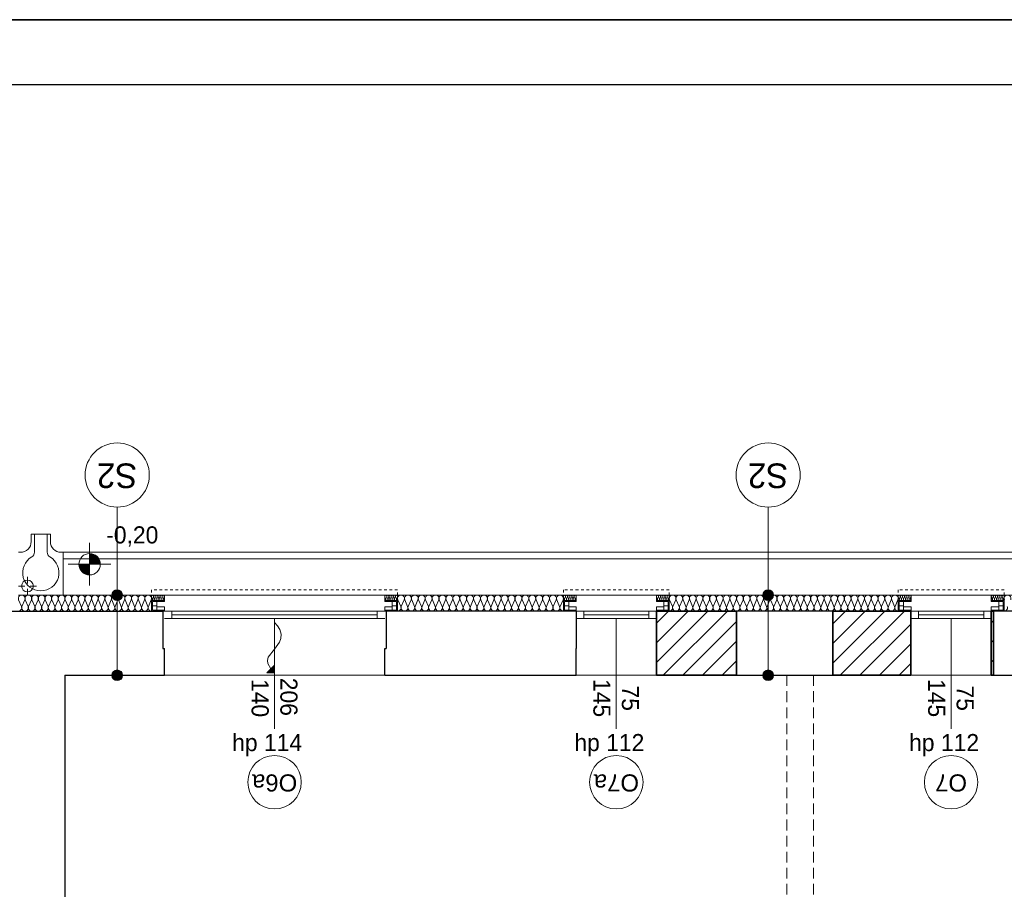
# Model space of a CAD drawing. Extents: x -515158 to -464725, y 20769 to 114053.
# Tile 31 of 69: x -488771 to -479566, y 42336 to 50469. Entities that reach past the tile are written whole.
import ezdxf

# ---------------------------------------------------------------- set-up
doc = ezdxf.new("R2010")
doc.units = 0
doc.header["$MEASUREMENT"] = 0
doc.linetypes.add('Hidden Line', pattern=[50, 25, -25])
doc.linetypes.add('Krawędzie ukryte', pattern=[150, 100, -50])
for name, color, linetype, lineweight in [('#podkład', 252, 'Continuous', 9), ('A-Okna_Nr_Pióra__9', 252, 'Continuous', 9), ('Arch ocieplenie_Nr_Pióra__44', 252, 'Continuous', 9), ('Arch opisy okien_Nr_Pióra__9', 252, 'Continuous', 9), ('Arch opisy_Nr_Pióra__1', 252, 'Continuous', 25), ('Arch opisy_Nr_Pióra__21', 252, 'Continuous', 9), ('Arch opisy_Nr_Pióra__9', 252, 'Continuous', 9), ('Arch teren_Nr_Pióra__5', 252, 'Continuous', 13), ('Arch teren_Nr_Pióra__9', 252, 'Continuous', 9), ('Arch wykończenie_Nr_Pióra__3', 252, 'Continuous', 18), ('Arch wyposarzenie_Nr_Pióra__10', 252, 'Continuous', 18), ('Arch zmurowania_Nr_Pióra__21', 252, 'Continuous', 9), ('Arch zmurowania_Nr_Pióra__27', 252, 'Continuous', 35), ('INWENT DACH_Nr_Pióra__21', 252, 'Continuous', 9), ('INWENT RZĘDNE_Nr_Pióra__21', 252, 'Continuous', 9), ('INWENT. OKNA_Nr_Pióra__21', 252, 'Continuous', 9), ('INWENT. OKNA_Nr_Pióra__5', 252, 'Continuous', 13), ('INWENT.ŚCIANY_Nr_Pióra__1', 252, 'Continuous', 25), ('INWENT.ŚCIANY_Nr_Pióra__21', 252, 'Continuous', 9), ('Istniejące stropy_Nr_Pióra__5', 252, 'Continuous', 13)]:
    doc.layers.add(name, color=color, linetype=linetype, lineweight=lineweight)
doc.layers.add('_TABELA', color=7, linetype='Continuous')
doc.styles.add('GENERATED_STYLE_10', font='arial.ttf')
doc.styles.add('GENERATED_STYLE_3', font='txt')
doc.styles.add('GENERATED_STYLE_7', font='txt')
pattern_1 = [(45, (0, 0), (-91.923878, 91.923878), [])]

# ---------------------------------------------------------------- blocks, each defined once
blk = doc.blocks.new('parter')
at = {"layer": 'A-Okna_Nr_Pióra__9', "linetype": 'Continuous'}
blk.add_hatch(color=252, dxfattribs=at).paths.add_polyline_path([(-486388.3, 44361.6), (-486459, 44361.2), (-486388.7, 44432.3)], flags=0)
at = {"layer": 'Arch opisy_Nr_Pióra__21', "linetype": 'Continuous'}
for points in [[(-487809, 45087.6), (-487812.8, 45106.8), (-487823.6, 45123), (-487839.8, 45133.8), (-487859, 45137.6), (-487878.1, 45133.8), (-487894.3, 45123), (-487905.2, 45106.8), (-487909, 45087.6), (-487905.2, 45068.5), (-487894.3, 45052.3), (-487878.1, 45041.4), (-487859, 45037.6), (-487839.8, 45041.4), (-487823.6, 45052.3), (-487812.8, 45068.5)], [(-481723.3, 45087.6), (-481727.1, 45106.8), (-481737.9, 45123), (-481754.1, 45133.8), (-481773.3, 45137.6), (-481792.4, 45133.8), (-481808.6, 45123), (-481819.4, 45106.8), (-481823.3, 45087.6), (-481819.4, 45068.5), (-481808.6, 45052.3), (-481792.4, 45041.4), (-481773.3, 45037.6), (-481754.1, 45041.4), (-481737.9, 45052.3), (-481727.1, 45068.5)], [(-487809, 44337.6), (-487812.8, 44356.8), (-487823.6, 44373), (-487839.8, 44383.8), (-487859, 44387.6), (-487878.1, 44383.8), (-487894.3, 44373), (-487905.2, 44356.8), (-487909, 44337.6), (-487905.2, 44318.5), (-487894.3, 44302.3), (-487878.1, 44291.4), (-487859, 44287.6), (-487839.8, 44291.4), (-487823.6, 44302.3), (-487812.8, 44318.5)], [(-481723.3, 44337.6), (-481727.1, 44356.8), (-481737.9, 44373), (-481754.1, 44383.8), (-481773.3, 44387.6), (-481792.4, 44383.8), (-481808.6, 44373), (-481819.4, 44356.8), (-481823.3, 44337.6), (-481819.4, 44318.5), (-481808.6, 44302.3), (-481792.4, 44291.4), (-481773.3, 44287.6), (-481754.1, 44291.4), (-481737.9, 44302.3), (-481727.1, 44318.5)]]:
    blk.add_hatch(color=252, dxfattribs=at).paths.add_polyline_path(points, flags=0)
at = {"layer": 'Arch zmurowania_Nr_Pióra__21', "linetype": 'Continuous'}
h = blk.add_hatch(dxfattribs=at)
h.set_pattern_fill('Common_Brick', color=252, style=0, pattern_type=2)
h.set_pattern_definition(pattern_1)
h.paths.add_polyline_path([(-482818.3, 44337.6), (-482068.3, 44337.6), (-482068.3, 44937.6), (-482818.3, 44937.6)], flags=0)
h = blk.add_hatch(dxfattribs=at)
h.set_pattern_fill('Common_Brick', color=252, style=0, pattern_type=2)
h.set_pattern_definition(pattern_1)
h.paths.add_polyline_path([(-481168.3, 44337.6), (-480438.7, 44337.6), (-480438.7, 44937.6), (-481168.3, 44937.6)], flags=0)
h = blk.add_hatch(dxfattribs=at)
h.set_pattern_fill('Common_Brick', color=252, style=0, pattern_type=2)
h.set_pattern_definition(pattern_1)
h.paths.add_polyline_path([(-479688.7, 44337.6), (-479668.3, 44337.6), (-479668.3, 44937.6), (-479688.7, 44937.6)], flags=0)
at = {"layer": 'INWENT RZĘDNE_Nr_Pióra__21', "linetype": 'Continuous'}
for points in [[(-488117.5, 45376.6), (-488017.5, 45376.6), (-488025.1, 45414.9), (-488046.8, 45447.3), (-488079.2, 45469), (-488117.5, 45476.6)], [(-488117.5, 45376.6), (-488217.5, 45376.6), (-488209.9, 45338.3), (-488188.2, 45305.9), (-488155.8, 45284.2), (-488117.5, 45276.6)]]:
    blk.add_hatch(color=252, dxfattribs=at).paths.add_polyline_path(points, flags=0)
at = {"layer": 'A-Okna_Nr_Pióra__9', "color": 252, "linetype": 'Continuous'}
for p, q in [((-486459, 44361.2), (-486388.7, 44432.3)), ((-486388.3, 44361.6), (-486388.7, 44432.3)), ((-486388.3, 44361.6), (-486459, 44361.2))]:
    blk.add_line(p, q, dxfattribs=at)
at = {"layer": 'A-Okna_Nr_Pióra__9', "color": 252, "linetype": 'Continuous', "flags": 128}
blk.add_lwpolyline([(-486388.3, 44832.2), (-486359.2, 44801), (-486337.9, 44766), (-486325.7, 44721.3), (-486328.2, 44682.6), (-486341.2, 44646.1), (-486388.3, 44581.6), (-486447.9, 44508.3), (-486455, 44476.3), (-486451, 44446.4), (-486423.9, 44396.8)], dxfattribs=at)
at = {"layer": 'Arch ocieplenie_Nr_Pióra__44', "color": 252, "linetype": 'Continuous'}
for p, q in [((-488780.7, 45042.9), (-488754.8, 44982.3)), ((-488749.6, 44982.3), (-488723.7, 45042.9)), ((-488718.5, 45042.9), (-488692.6, 44982.3)), ((-488687.3, 44982.3), (-488661.4, 45042.9)), ((-488656.2, 45042.9), (-488630.3, 44982.3)), ((-488625.1, 44982.3), (-488599.2, 45042.9)), ((-488594, 45042.9), (-488568.1, 44982.3)), ((-488562.8, 44982.3), (-488536.9, 45042.9)), ((-488531.7, 45042.9), (-488505.8, 44982.3)), ((-488500.6, 44982.3), (-488474.7, 45042.9)), ((-488469.5, 45042.9), (-488443.6, 44982.3)), ((-488438.3, 44982.3), (-488412.4, 45042.9)), ((-488407.2, 45042.9), (-488381.3, 44982.3)), ((-488376.1, 44982.3), (-488350.2, 45042.9)), ((-488345, 45042.9), (-488319.1, 44982.3)), ((-488313.8, 44982.3), (-488287.9, 45042.9)), ((-488282.7, 45042.9), (-488256.8, 44982.3)), ((-488251.6, 44982.3), (-488225.7, 45042.9)), ((-488220.5, 45042.9), (-488194.6, 44982.3)), ((-488189.3, 44982.3), (-488163.4, 45042.9)), ((-488158.2, 45042.9), (-488132.3, 44982.3)), ((-488127.1, 44982.3), (-488101.2, 45042.9)), ((-488096, 45042.9), (-488070.1, 44982.3)), ((-488064.8, 44982.3), (-488038.9, 45042.9)), ((-488033.7, 45042.9), (-488007.8, 44982.3)), ((-488002.6, 44982.3), (-487976.7, 45042.9)), ((-487971.5, 45042.9), (-487945.6, 44982.3)), ((-487940.3, 44982.3), (-487914.4, 45042.9)), ((-487909.2, 45042.9), (-487883.3, 44982.3)), ((-487878.1, 44982.3), (-487852.2, 45042.9)), ((-487847, 45042.9), (-487821.1, 44982.3)), ((-487815.8, 44982.3), (-487789.9, 45042.9)), ((-487784.7, 45042.9), (-487758.8, 44982.3)), ((-487753.6, 44982.3), (-487727.7, 45042.9)), ((-487722.5, 45042.9), (-487696.6, 44982.3)), ((-487691.3, 44982.3), (-487665.4, 45042.9)), ((-487660.2, 45042.9), (-487634.3, 44982.3)), ((-487629.1, 44982.3), (-487603.2, 45042.9)), ((-487598, 45042.9), (-487572.1, 44982.3)), ((-487566.8, 44982.3), (-487540.9, 45042.9)), ((-487537.5, 45072.7), (-487529.2, 45052.5)), ((-487527.5, 45052.5), (-487519.2, 45072.7)), ((-487517.5, 45072.7), (-487509.2, 45052.5)), ((-487507.5, 45052.5), (-487499.2, 45072.7)), ((-487497.5, 45072.7), (-487489.2, 45052.5)), ((-487487.5, 45052.5), (-487479.2, 45072.7)), ((-487477.5, 45072.7), (-487469.2, 45052.5)), ((-487467.5, 45052.5), (-487459.2, 45072.7)), ((-487457.5, 45072.7), (-487449.2, 45052.5)), ((-487447.5, 45052.5), (-487439.2, 45072.7)), ((-487437.5, 45072.7), (-487429.2, 45052.5)), ((-487427.5, 45052.5), (-487419.2, 45072.7)), ((-485357.5, 45072.7), (-485349.2, 45052.5)), ((-485347.5, 45052.5), (-485339.2, 45072.7)), ((-485337.5, 45072.7), (-485329.2, 45052.5)), ((-485327.5, 45052.5), (-485319.2, 45072.7)), ((-485317.5, 45072.7), (-485309.2, 45052.5)), ((-485307.5, 45052.5), (-485299.2, 45072.7)), ((-485297.5, 45072.7), (-485289.2, 45052.5)), ((-485287.5, 45052.5), (-485279.2, 45072.7)), ((-485277.5, 45072.7), (-485269.2, 45052.5)), ((-485267.5, 45052.5), (-485259.2, 45072.7)), ((-485257.5, 45072.7), (-485249.2, 45052.5)), ((-485247.5, 45052.5), (-485239.2, 45072.7)), ((-485235.6, 45042.9), (-485208.7, 44982.3)), ((-485203.3, 44982.3), (-485176.5, 45042.9)), ((-485171, 45042.9), (-485144.2, 44982.3)), ((-485138.7, 44982.3), (-485111.9, 45042.9)), ((-485106.4, 45042.9), (-485079.6, 44982.3)), ((-485074.2, 44982.3), (-485047.3, 45042.9)), ((-485041.9, 45042.9), (-485015, 44982.3)), ((-485009.6, 44982.3), (-484982.7, 45042.9)), ((-484977.3, 45042.9), (-484950.4, 44982.3)), ((-484945, 44982.3), (-484918.1, 45042.9)), ((-484912.7, 45042.9), (-484885.8, 44982.3)), ((-484880.4, 44982.3), (-484853.5, 45042.9)), ((-484848.1, 45042.9), (-484821.2, 44982.3)), ((-484815.8, 44982.3), (-484789, 45042.9)), ((-484783.5, 45042.9), (-484756.7, 44982.3)), ((-484751.2, 44982.3), (-484724.4, 45042.9)), ((-484718.9, 45042.9), (-484692.1, 44982.3)), ((-484686.7, 44982.3), (-484659.8, 45042.9)), ((-484654.4, 45042.9), (-484627.5, 44982.3)), ((-484622.1, 44982.3), (-484595.2, 45042.9)), ((-484589.8, 45042.9), (-484562.9, 44982.3)), ((-484557.5, 44982.3), (-484530.6, 45042.9)), ((-484525.2, 45042.9), (-484498.3, 44982.3)), ((-484492.9, 44982.3), (-484466, 45042.9)), ((-484460.6, 45042.9), (-484433.7, 44982.3)), ((-484428.3, 44982.3), (-484401.5, 45042.9)), ((-484396, 45042.9), (-484369.2, 44982.3)), ((-484363.7, 44982.3), (-484336.9, 45042.9)), ((-484331.4, 45042.9), (-484304.6, 44982.3)), ((-484299.2, 44982.3), (-484272.3, 45042.9)), ((-484266.9, 45042.9), (-484240, 44982.3)), ((-484234.6, 44982.3), (-484207.7, 45042.9)), ((-484202.3, 45042.9), (-484175.4, 44982.3)), ((-484170, 44982.3), (-484143.1, 45042.9)), ((-484137.7, 45042.9), (-484110.8, 44982.3)), ((-484105.4, 44982.3), (-484078.5, 45042.9)), ((-484073.1, 45042.9), (-484046.2, 44982.3)), ((-484040.8, 44982.3), (-484014, 45042.9)), ((-484008.5, 45042.9), (-483981.7, 44982.3)), ((-483976.2, 44982.3), (-483949.4, 45042.9)), ((-483943.9, 45042.9), (-483917.1, 44982.3)), ((-483911.7, 44982.3), (-483884.8, 45042.9)), ((-483879.4, 45042.9), (-483852.5, 44982.3)), ((-483847.1, 44982.3), (-483820.2, 45042.9)), ((-483814.8, 45042.9), (-483787.9, 44982.3)), ((-483782.5, 44982.3), (-483755.6, 45042.9)), ((-483750.2, 45042.9), (-483723.3, 44982.3)), ((-483717.9, 44982.3), (-483691, 45042.9)), ((-483687.5, 45072.7), (-483679.2, 45052.5)), ((-483677.5, 45052.5), (-483669.2, 45072.7)), ((-483667.5, 45072.7), (-483659.2, 45052.5)), ((-483657.5, 45052.5), (-483649.2, 45072.7)), ((-483647.5, 45072.7), (-483639.2, 45052.5)), ((-483637.5, 45052.5), (-483629.2, 45072.7)), ((-483627.5, 45072.7), (-483619.2, 45052.5)), ((-483617.5, 45052.5), (-483609.2, 45072.7)), ((-483607.5, 45072.7), (-483599.2, 45052.5)), ((-483597.5, 45052.5), (-483589.2, 45072.7)), ((-483587.5, 45072.7), (-483579.2, 45052.5)), ((-483577.5, 45052.5), (-483569.2, 45072.7)), ((-482817.5, 45072.7), (-482809.2, 45052.5)), ((-482807.5, 45052.5), (-482799.2, 45072.7)), ((-482797.5, 45072.7), (-482789.2, 45052.5)), ((-482787.5, 45052.5), (-482779.2, 45072.7)), ((-482777.5, 45072.7), (-482769.2, 45052.5)), ((-482767.5, 45052.5), (-482759.2, 45072.7)), ((-482757.5, 45072.7), (-482749.2, 45052.5)), ((-482747.5, 45052.5), (-482739.2, 45072.7)), ((-482737.5, 45072.7), (-482729.2, 45052.5)), ((-482727.5, 45052.5), (-482719.2, 45072.7)), ((-482717.5, 45072.7), (-482709.2, 45052.5)), ((-482707.5, 45052.5), (-482699.2, 45072.7)), ((-482695.7, 45042.9), (-482669.5, 44982.3)), ((-482664.2, 44982.3), (-482638, 45042.9)), ((-482632.7, 45042.9), (-482606.5, 44982.3)), ((-482601.3, 44982.3), (-482575.1, 45042.9)), ((-482569.8, 45042.9), (-482543.6, 44982.3)), ((-482538.3, 44982.3), (-482512.1, 45042.9)), ((-482506.8, 45042.9), (-482480.6, 44982.3)), ((-482475.3, 44982.3), (-482449.2, 45042.9)), ((-482443.9, 45042.9), (-482417.7, 44982.3)), ((-482412.4, 44982.3), (-482386.2, 45042.9)), ((-482380.9, 45042.9), (-482354.7, 44982.3)), ((-482349.4, 44982.3), (-482323.2, 45042.9)), ((-482318, 45042.9), (-482291.8, 44982.3)), ((-482286.5, 44982.3), (-482260.3, 45042.9)), ((-482255, 45042.9), (-482228.8, 44982.3)), ((-482223.5, 44982.3), (-482197.3, 45042.9)), ((-482192.1, 45042.9), (-482165.9, 44982.3)), ((-482160.6, 44982.3), (-482134.4, 45042.9)), ((-482129.1, 45042.9), (-482102.9, 44982.3)), ((-482097.6, 44982.3), (-482071.4, 45042.9)), ((-482066.1, 45042.9), (-482040, 44982.3)), ((-482034.7, 44982.3), (-482008.5, 45042.9)), ((-482003.2, 45042.9), (-481977, 44982.3)), ((-481971.7, 44982.3), (-481945.5, 45042.9)), ((-481940.2, 45042.9), (-481914.1, 44982.3)), ((-481908.8, 44982.3), (-481882.6, 45042.9)), ((-481877.3, 45042.9), (-481851.1, 44982.3)), ((-481845.8, 44982.3), (-481819.6, 45042.9)), ((-481814.3, 45042.9), (-481788.1, 44982.3)), ((-481782.9, 44982.3), (-481756.7, 45042.9)), ((-481751.4, 45042.9), (-481725.2, 44982.3)), ((-481719.9, 44982.3), (-481693.7, 45042.9)), ((-481688.4, 45042.9), (-481662.2, 44982.3)), ((-481657, 44982.3), (-481630.8, 45042.9)), ((-481625.5, 45042.9), (-481599.3, 44982.3)), ((-481594, 44982.3), (-481567.8, 45042.9)), ((-481562.5, 45042.9), (-481536.3, 44982.3)), ((-481531, 44982.3), (-481504.9, 45042.9)), ((-481499.6, 45042.9), (-481473.4, 44982.3)), ((-481468.1, 44982.3), (-481441.9, 45042.9)), ((-481436.6, 45042.9), (-481410.4, 44982.3)), ((-481405.1, 44982.3), (-481378.9, 45042.9)), ((-481373.7, 45042.9), (-481347.5, 44982.3)), ((-481342.2, 44982.3), (-481316, 45042.9)), ((-481310.7, 45042.9), (-481284.5, 44982.3)), ((-481279.2, 44982.3), (-481253, 45042.9)), ((-481247.8, 45042.9), (-481221.6, 44982.3)), ((-481216.3, 44982.3), (-481190.1, 45042.9)), ((-481184.8, 45042.9), (-481158.6, 44982.3)), ((-481153.3, 44982.3), (-481127.1, 45042.9)), ((-481121.8, 45042.9), (-481095.7, 44982.3)), ((-481090.4, 44982.3), (-481064.2, 45042.9)), ((-481058.9, 45042.9), (-481032.7, 44982.3)), ((-481027.4, 44982.3), (-481001.2, 45042.9)), ((-480995.9, 45042.9), (-480969.8, 44982.3)), ((-480964.5, 44982.3), (-480938.3, 45042.9)), ((-480933, 45042.9), (-480906.8, 44982.3)), ((-480901.5, 44982.3), (-480875.3, 45042.9)), ((-480870, 45042.9), (-480843.8, 44982.3)), ((-480838.6, 44982.3), (-480812.4, 45042.9)), ((-480807.1, 45042.9), (-480780.9, 44982.3)), ((-480775.6, 44982.3), (-480749.4, 45042.9)), ((-480744.1, 45042.9), (-480717.9, 44982.3)), ((-480712.6, 44982.3), (-480686.5, 45042.9)), ((-480681.2, 45042.9), (-480655, 44982.3)), ((-480649.7, 44982.3), (-480623.5, 45042.9)), ((-480618.2, 45042.9), (-480592, 44982.3)), ((-480586.7, 44982.3), (-480560.6, 45042.9)), ((-480557.1, 45072.7), (-480548.7, 45052.5)), ((-480547.1, 45052.5), (-480538.7, 45072.7)), ((-480537.1, 45072.7), (-480528.7, 45052.5)), ((-480527.1, 45052.5), (-480518.7, 45072.7)), ((-480517.1, 45072.7), (-480508.7, 45052.5)), ((-480507.1, 45052.5), (-480498.7, 45072.7)), ((-480497.1, 45072.7), (-480488.7, 45052.5)), ((-480487.1, 45052.5), (-480478.7, 45072.7)), ((-480477.1, 45072.7), (-480468.7, 45052.5)), ((-480467.1, 45052.5), (-480458.7, 45072.7)), ((-480457.1, 45072.7), (-480448.7, 45052.5)), ((-480447.1, 45052.5), (-480438.7, 45072.7)), ((-479687.1, 45072.7), (-479678.7, 45052.5)), ((-479677.1, 45052.5), (-479668.7, 45072.7)), ((-479667.1, 45072.7), (-479658.7, 45052.5)), ((-479657.1, 45052.5), (-479648.7, 45072.7)), ((-479647.1, 45072.7), (-479638.7, 45052.5)), ((-479637.1, 45052.5), (-479628.7, 45072.7)), ((-479627.1, 45072.7), (-479618.7, 45052.5)), ((-479617.1, 45052.5), (-479608.7, 45072.7)), ((-479607.1, 45072.7), (-479598.7, 45052.5)), ((-479597.1, 45052.5), (-479588.7, 45072.7)), ((-479587.1, 45072.7), (-479578.7, 45052.5)), ((-479577.1, 45052.5), (-479568.7, 45072.7))]:
    blk.add_line(p, q, dxfattribs=at)
for centre, major_axis, ratio, start_param, end_param in [((-488752.2, 45055.7), (0, 31.9), 0.975653, 4.299595, 8.266775), ((-488690, 45055.7), (0, 31.9), 0.975653, 4.299595, 8.266775), ((-488627.7, 45055.7), (0, 31.9), 0.975653, 4.299595, 8.266775), ((-488565.5, 45055.7), (0, 31.9), 0.975653, 4.299595, 8.266775), ((-488503.2, 45055.7), (0, 31.9), 0.975653, 4.299595, 8.266775), ((-488441, 45055.7), (0, 31.9), 0.975653, 4.299595, 8.266775), ((-488378.7, 45055.7), (0, 31.9), 0.975653, 4.299595, 8.266775), ((-488316.5, 45055.7), (0, 31.9), 0.975653, 4.299595, 8.266775), ((-488254.2, 45055.7), (0, 31.9), 0.975653, 4.299595, 8.266775), ((-488192, 45055.7), (0, 31.9), 0.975653, 4.299595, 8.266775), ((-488129.7, 45055.7), (0, 31.9), 0.975653, 4.299595, 8.266775), ((-488067.5, 45055.7), (0, 31.9), 0.975653, 4.299595, 8.266775), ((-488005.2, 45055.7), (0, 31.9), 0.975653, 4.299595, 8.266775), ((-487943, 45055.7), (0, 31.9), 0.975653, 4.299595, 8.266775), ((-487880.7, 45055.7), (0, 31.9), 0.975653, 4.299595, 8.266775), ((-487818.5, 45055.7), (0, 31.9), 0.975653, 4.299595, 8.266775), ((-487756.2, 45055.7), (0, 31.9), 0.975653, 4.299595, 8.266775), ((-487694, 45055.7), (0, 31.9), 0.975653, 4.299595, 8.266775), ((-487631.7, 45055.7), (0, 31.9), 0.975653, 4.299595, 8.266775), ((-487569.5, 45055.7), (0, 31.9), 0.975653, 4.299595, 8.266775), ((-487528.3, 45077), (0, 10.6), 0.94039, 4.299595, 8.266775), ((-487538.3, 45048.3), (0, 10.6), 0.94039, 3.141593, 5.125182), ((-487518.3, 45048.3), (0, 10.6), 0.94039, 1.158004, 5.125183), ((-487508.3, 45077), (0, 10.6), 0.94039, 4.299595, 8.266775), ((-487498.3, 45048.3), (0, 10.6), 0.94039, 1.158004, 5.125183), ((-487488.3, 45077), (0, 10.6), 0.94039, 4.299595, 8.266775), ((-487478.3, 45048.3), (0, 10.6), 0.94039, 1.158004, 5.125183), ((-487468.3, 45077), (0, 10.6), 0.94039, 4.299595, 8.266775), ((-487458.3, 45048.3), (0, 10.6), 0.94039, 1.158004, 5.125183), ((-487448.3, 45077), (0, 10.6), 0.94039, 4.299595, 8.266775), ((-487438.3, 45048.3), (0, 10.6), 0.94039, 1.158004, 5.125183), ((-487428.3, 45077), (0, 10.6), 0.94039, 4.299595, 8.266775), ((-487418.3, 45048.3), (0, 10.6), 0.94039, 1.158004, 3.141593), ((-485348.3, 45077), (0, 10.6), 0.94039, 4.299595, 8.266775), ((-485358.3, 45048.3), (0, 10.6), 0.94039, 3.141593, 5.125182), ((-485338.3, 45048.3), (0, 10.6), 0.94039, 1.158004, 5.125183), ((-485328.3, 45077), (0, 10.6), 0.94039, 4.299595, 8.266775), ((-485318.3, 45048.3), (0, 10.6), 0.94039, 1.158004, 5.125183), ((-485308.3, 45077), (0, 10.6), 0.94039, 4.299595, 8.266775), ((-485298.3, 45048.3), (0, 10.6), 0.94039, 1.158004, 5.125183), ((-485288.3, 45077), (0, 10.6), 0.94039, 4.299595, 8.266775), ((-485278.3, 45048.3), (0, 10.6), 0.94039, 1.158004, 5.125183), ((-485268.3, 45077), (0, 10.6), 0.94039, 4.299595, 8.266775), ((-485258.3, 45048.3), (0, 10.6), 0.94039, 1.158004, 5.125183), ((-485248.3, 45077), (0, 10.6), 0.94039, 4.299595, 8.266775), ((-485238.3, 45048.3), (0, 10.6), 0.94039, 1.158004, 3.141593), ((-485206, 45055.7), (32.3, 0), 0.987924, 5.870392, 9.837571), ((-485141.5, 45055.7), (32.3, 0), 0.987924, 5.870392, 9.837571), ((-485076.9, 45055.7), (32.3, 0), 0.987924, 5.870392, 9.837571), ((-485012.3, 45055.7), (32.3, 0), 0.987924, 5.870392, 9.837571), ((-484947.7, 45055.7), (32.3, 0), 0.987924, 5.870392, 9.837571), ((-484883.1, 45055.7), (32.3, 0), 0.987924, 5.870392, 9.837571), ((-484818.5, 45055.7), (32.3, 0), 0.987924, 5.870392, 9.837571), ((-484754, 45055.7), (32.3, 0), 0.987924, 5.870392, 9.837571), ((-484689.4, 45055.7), (32.3, 0), 0.987924, 5.870392, 9.837571), ((-484624.8, 45055.7), (32.3, 0), 0.987924, 5.870392, 9.837571), ((-484560.2, 45055.7), (32.3, 0), 0.987924, 5.870392, 9.837571), ((-484495.6, 45055.7), (32.3, 0), 0.987924, 5.870392, 9.837571), ((-484431, 45055.7), (32.3, 0), 0.987924, 5.870392, 9.837571), ((-484366.5, 45055.7), (32.3, 0), 0.987924, 5.870392, 9.837571), ((-484301.9, 45055.7), (32.3, 0), 0.987924, 5.870392, 9.837571), ((-484237.3, 45055.7), (32.3, 0), 0.987924, 5.870392, 9.837571), ((-484172.7, 45055.7), (32.3, 0), 0.987924, 5.870392, 9.837571), ((-484108.1, 45055.7), (32.3, 0), 0.987924, 5.870392, 9.837571), ((-484043.5, 45055.7), (32.3, 0), 0.987924, 5.870392, 9.837571), ((-483979, 45055.7), (32.3, 0), 0.987924, 5.870392, 9.837571), ((-483914.4, 45055.7), (32.3, 0), 0.987924, 5.870392, 9.837571), ((-483849.8, 45055.7), (32.3, 0), 0.987924, 5.870392, 9.837571), ((-483785.2, 45055.7), (32.3, 0), 0.987924, 5.870392, 9.837571), ((-483720.6, 45055.7), (32.3, 0), 0.987924, 5.870392, 9.837571), ((-483678.3, 45077), (0, 10.6), 0.94039, 4.299595, 8.266775), ((-483688.3, 45048.3), (0, 10.6), 0.94039, 3.141593, 5.125182), ((-483668.3, 45048.3), (0, 10.6), 0.94039, 1.158004, 5.125183), ((-483658.3, 45077), (0, 10.6), 0.94039, 4.299595, 8.266775), ((-483648.3, 45048.3), (0, 10.6), 0.94039, 1.158004, 5.125183), ((-483638.3, 45077), (0, 10.6), 0.94039, 4.299595, 8.266775), ((-483628.3, 45048.3), (0, 10.6), 0.94039, 1.158004, 5.125183), ((-483618.3, 45077), (0, 10.6), 0.94039, 4.299595, 8.266775), ((-483608.3, 45048.3), (0, 10.6), 0.94039, 1.158004, 5.125183), ((-483598.3, 45077), (0, 10.6), 0.94039, 4.299595, 8.266775), ((-483588.3, 45048.3), (0, 10.6), 0.94039, 1.158004, 5.125183), ((-483578.3, 45077), (0, 10.6), 0.94039, 4.299595, 8.266775), ((-483568.3, 45048.3), (0, 10.6), 0.94039, 1.158004, 3.141593), ((-482808.3, 45077), (0, 10.6), 0.94039, 4.299595, 8.266775), ((-482818.3, 45048.3), (0, 10.6), 0.94039, 3.141593, 5.125182), ((-482798.3, 45048.3), (0, 10.6), 0.94039, 1.158004, 5.125183), ((-482788.3, 45077), (0, 10.6), 0.94039, 4.299595, 8.266775), ((-482778.3, 45048.3), (0, 10.6), 0.94039, 1.158004, 5.125183), ((-482768.3, 45077), (0, 10.6), 0.94039, 4.299595, 8.266775), ((-482758.3, 45048.3), (0, 10.6), 0.94039, 1.158004, 5.125183), ((-482748.3, 45077), (0, 10.6), 0.94039, 4.299595, 8.266775), ((-482738.3, 45048.3), (0, 10.6), 0.94039, 1.158004, 5.125183), ((-482728.3, 45077), (0, 10.6), 0.94039, 4.299595, 8.266775), ((-482718.3, 45048.3), (0, 10.6), 0.94039, 1.158004, 5.125183), ((-482708.3, 45077), (0, 10.6), 0.94039, 4.299595, 8.266775), ((-482698.3, 45048.3), (0, 10.6), 0.94039, 1.158004, 3.141593), ((-482666.8, 45055.7), (0, 31.9), 0.986677, 4.299595, 8.266775), ((-482603.9, 45055.7), (0, 31.9), 0.986677, 4.299595, 8.266775), ((-482540.9, 45055.7), (0, 31.9), 0.986677, 4.299595, 8.266775), ((-482478, 45055.7), (0, 31.9), 0.986677, 4.299595, 8.266775), ((-482415, 45055.7), (0, 31.9), 0.986677, 4.299595, 8.266775), ((-482352.1, 45055.7), (0, 31.9), 0.986677, 4.299595, 8.266775), ((-482289.1, 45055.7), (0, 31.9), 0.986677, 4.299595, 8.266775), ((-482226.2, 45055.7), (0, 31.9), 0.986677, 4.299595, 8.266775), ((-482163.2, 45055.7), (0, 31.9), 0.986677, 4.299595, 8.266775), ((-482100.3, 45055.7), (0, 31.9), 0.986677, 4.299595, 8.266775), ((-482037.3, 45055.7), (0, 31.9), 0.986677, 4.299595, 8.266775), ((-481974.4, 45055.7), (0, 31.9), 0.986677, 4.299595, 8.266775), ((-481911.4, 45055.7), (0, 31.9), 0.986677, 4.299595, 8.266775), ((-481848.5, 45055.7), (0, 31.9), 0.986677, 4.299595, 8.266775), ((-481785.5, 45055.7), (0, 31.9), 0.986677, 4.299595, 8.266775), ((-481722.5, 45055.7), (0, 31.9), 0.986677, 4.299595, 8.266775), ((-481659.6, 45055.7), (0, 31.9), 0.986677, 4.299595, 8.266775), ((-481596.6, 45055.7), (0, 31.9), 0.986677, 4.299595, 8.266775), ((-481533.7, 45055.7), (0, 31.9), 0.986677, 4.299595, 8.266775), ((-481470.7, 45055.7), (0, 31.9), 0.986677, 4.299595, 8.266775), ((-481407.8, 45055.7), (0, 31.9), 0.986677, 4.299595, 8.266775), ((-481344.8, 45055.7), (0, 31.9), 0.986677, 4.299595, 8.266775), ((-481281.9, 45055.7), (0, 31.9), 0.986677, 4.299595, 8.266775), ((-481218.9, 45055.7), (0, 31.9), 0.986677, 4.299595, 8.266775), ((-481156, 45055.7), (0, 31.9), 0.986677, 4.299595, 8.266775), ((-481093, 45055.7), (0, 31.9), 0.986677, 4.299595, 8.266775), ((-481030.1, 45055.7), (0, 31.9), 0.986677, 4.299595, 8.266775), ((-480967.1, 45055.7), (0, 31.9), 0.986677, 4.299595, 8.266775), ((-480904.2, 45055.7), (0, 31.9), 0.986677, 4.299595, 8.266775), ((-480841.2, 45055.7), (0, 31.9), 0.986677, 4.299595, 8.266775), ((-480778.2, 45055.7), (0, 31.9), 0.986677, 4.299595, 8.266775), ((-480715.3, 45055.7), (0, 31.9), 0.986677, 4.299595, 8.266775), ((-480652.3, 45055.7), (0, 31.9), 0.986677, 4.299595, 8.266775), ((-480589.4, 45055.7), (0, 31.9), 0.986677, 4.299595, 8.266775), ((-480547.9, 45077), (0, 10.6), 0.94039, 4.299595, 8.266775), ((-480557.9, 45048.3), (0, 10.6), 0.94039, 3.141593, 5.125182), ((-480537.9, 45048.3), (0, 10.6), 0.94039, 1.158004, 5.125183), ((-480527.9, 45077), (0, 10.6), 0.94039, 4.299595, 8.266775), ((-480517.9, 45048.3), (0, 10.6), 0.94039, 1.158004, 5.125183), ((-480507.9, 45077), (0, 10.6), 0.94039, 4.299595, 8.266775), ((-480497.9, 45048.3), (0, 10.6), 0.94039, 1.158004, 5.125183), ((-480487.9, 45077), (0, 10.6), 0.94039, 4.299595, 8.266775), ((-480477.9, 45048.3), (0, 10.6), 0.94039, 1.158004, 5.125183), ((-480467.9, 45077), (0, 10.6), 0.94039, 4.299595, 8.266775), ((-480457.9, 45048.3), (0, 10.6), 0.94039, 1.158004, 5.125183), ((-480447.9, 45077), (0, 10.6), 0.94039, 4.299595, 8.266775), ((-480437.9, 45048.3), (0, 10.6), 0.94039, 1.158004, 3.141593), ((-479677.9, 45077), (0, 10.6), 0.94039, 4.299595, 8.266775), ((-479687.9, 45048.3), (0, 10.6), 0.94039, 3.141593, 5.125182), ((-479667.9, 45048.3), (0, 10.6), 0.94039, 1.158004, 5.125183), ((-479657.9, 45077), (0, 10.6), 0.94039, 4.299595, 8.266775), ((-479647.9, 45048.3), (0, 10.6), 0.94039, 1.158004, 5.125183), ((-479637.9, 45077), (0, 10.6), 0.94039, 4.299595, 8.266775), ((-479627.9, 45048.3), (0, 10.6), 0.94039, 1.158004, 5.125183), ((-479617.9, 45077), (0, 10.6), 0.94039, 4.299595, 8.266775), ((-479607.9, 45048.3), (0, 10.6), 0.94039, 1.158004, 5.125183), ((-479597.9, 45077), (0, 10.6), 0.94039, 4.299595, 8.266775), ((-479587.9, 45048.3), (0, 10.6), 0.94039, 1.158004, 5.125183), ((-479577.9, 45077), (0, 10.6), 0.94039, 4.299595, 8.266775), ((-479567.9, 45048.3), (0, 10.6), 0.94039, 1.158004, 3.141593), ((-479535.8, 45055.7), (32.1, 0), 0.993594, 5.870392, 9.837571), ((-488783.3, 44969.5), (0, 31.9), 0.975653, 3.141593, 5.125182), ((-488721.1, 44969.5), (0, 31.9), 0.975653, 1.158004, 5.125183), ((-488658.8, 44969.5), (0, 31.9), 0.975653, 1.158004, 5.125183), ((-488596.6, 44969.5), (0, 31.9), 0.975653, 1.158004, 5.125183), ((-488534.3, 44969.5), (0, 31.9), 0.975653, 1.158004, 5.125183), ((-488472.1, 44969.5), (0, 31.9), 0.975653, 1.158004, 5.125183), ((-488409.8, 44969.5), (0, 31.9), 0.975653, 1.158004, 5.125183), ((-488347.6, 44969.5), (0, 31.9), 0.975653, 1.158004, 5.125183), ((-488285.3, 44969.5), (0, 31.9), 0.975653, 1.158004, 5.125183), ((-488223.1, 44969.5), (0, 31.9), 0.975653, 1.158004, 5.125183), ((-488160.8, 44969.5), (0, 31.9), 0.975653, 1.158004, 5.125183), ((-488098.6, 44969.5), (0, 31.9), 0.975653, 1.158004, 5.125183), ((-488036.3, 44969.5), (0, 31.9), 0.975653, 1.158004, 5.125183), ((-487974.1, 44969.5), (0, 31.9), 0.975653, 1.158004, 5.125183), ((-487911.8, 44969.5), (0, 31.9), 0.975653, 1.158004, 5.125183), ((-487849.6, 44969.5), (0, 31.9), 0.975653, 1.158004, 5.125183), ((-487787.3, 44969.5), (0, 31.9), 0.975653, 1.158004, 5.125183), ((-487725.1, 44969.5), (0, 31.9), 0.975653, 1.158004, 5.125183), ((-487662.8, 44969.5), (0, 31.9), 0.975653, 1.158004, 5.125183), ((-487600.6, 44969.5), (0, 31.9), 0.975653, 1.158004, 5.125183), ((-487538.3, 44969.5), (0, 31.9), 0.975653, 1.158004, 3.141593), ((-485238.3, 44969.5), (32.3, 0), 0.987924, 4.712389, 6.695979), ((-485173.7, 44969.5), (32.3, 0), 0.987924, 2.7288, 6.695979), ((-485109.2, 44969.5), (32.3, 0), 0.987924, 2.7288, 6.695979), ((-485044.6, 44969.5), (32.3, 0), 0.987924, 2.7288, 6.695979), ((-484980, 44969.5), (32.3, 0), 0.987924, 2.7288, 6.695979), ((-484915.4, 44969.5), (32.3, 0), 0.987924, 2.7288, 6.695979), ((-484850.8, 44969.5), (32.3, 0), 0.987924, 2.7288, 6.695979), ((-484786.2, 44969.5), (32.3, 0), 0.987924, 2.7288, 6.695979), ((-484721.7, 44969.5), (32.3, 0), 0.987924, 2.7288, 6.695979), ((-484657.1, 44969.5), (32.3, 0), 0.987924, 2.7288, 6.695979), ((-484592.5, 44969.5), (32.3, 0), 0.987924, 2.7288, 6.695979), ((-484527.9, 44969.5), (32.3, 0), 0.987924, 2.7288, 6.695979), ((-484463.3, 44969.5), (32.3, 0), 0.987924, 2.7288, 6.695979), ((-484398.7, 44969.5), (32.3, 0), 0.987924, 2.7288, 6.695979), ((-484334.2, 44969.5), (32.3, 0), 0.987924, 2.7288, 6.695979), ((-484269.6, 44969.5), (32.3, 0), 0.987924, 2.7288, 6.695979), ((-484205, 44969.5), (32.3, 0), 0.987924, 2.7288, 6.695979), ((-484140.4, 44969.5), (32.3, 0), 0.987924, 2.7288, 6.695979), ((-484075.8, 44969.5), (32.3, 0), 0.987924, 2.7288, 6.695979), ((-484011.2, 44969.5), (32.3, 0), 0.987924, 2.7288, 6.695979), ((-483946.7, 44969.5), (32.3, 0), 0.987924, 2.7288, 6.695979), ((-483882.1, 44969.5), (32.3, 0), 0.987924, 2.7288, 6.695979), ((-483817.5, 44969.5), (32.3, 0), 0.987924, 2.7288, 6.695979), ((-483752.9, 44969.5), (32.3, 0), 0.987924, 2.7288, 6.695979), ((-483688.3, 44969.5), (32.3, 0), 0.987924, 2.7288, 4.712389), ((-482698.3, 44969.5), (0, 31.9), 0.986677, 3.141593, 5.125182), ((-482635.4, 44969.5), (0, 31.9), 0.986677, 1.158004, 5.125183), ((-482572.4, 44969.5), (0, 31.9), 0.986677, 1.158004, 5.125183), ((-482509.5, 44969.5), (0, 31.9), 0.986677, 1.158004, 5.125183), ((-482446.5, 44969.5), (0, 31.9), 0.986677, 1.158004, 5.125183), ((-482383.6, 44969.5), (0, 31.9), 0.986677, 1.158004, 5.125183), ((-482320.6, 44969.5), (0, 31.9), 0.986677, 1.158004, 5.125183), ((-482257.7, 44969.5), (0, 31.9), 0.986677, 1.158004, 5.125183), ((-482194.7, 44969.5), (0, 31.9), 0.986677, 1.158004, 5.125183), ((-482131.7, 44969.5), (0, 31.9), 0.986677, 1.158004, 5.125183), ((-482068.8, 44969.5), (0, 31.9), 0.986677, 1.158004, 5.125183), ((-482005.8, 44969.5), (0, 31.9), 0.986677, 1.158004, 5.125183), ((-481942.9, 44969.5), (0, 31.9), 0.986677, 1.158004, 5.125183), ((-481879.9, 44969.5), (0, 31.9), 0.986677, 1.158004, 5.125183), ((-481817, 44969.5), (0, 31.9), 0.986677, 1.158004, 5.125183), ((-481754, 44969.5), (0, 31.9), 0.986677, 1.158004, 5.125183), ((-481691.1, 44969.5), (0, 31.9), 0.986677, 1.158004, 5.125183), ((-481628.1, 44969.5), (0, 31.9), 0.986677, 1.158004, 5.125183), ((-481565.2, 44969.5), (0, 31.9), 0.986677, 1.158004, 5.125183), ((-481502.2, 44969.5), (0, 31.9), 0.986677, 1.158004, 5.125183), ((-481439.3, 44969.5), (0, 31.9), 0.986677, 1.158004, 5.125183), ((-481376.3, 44969.5), (0, 31.9), 0.986677, 1.158004, 5.125183), ((-481313.4, 44969.5), (0, 31.9), 0.986677, 1.158004, 5.125183), ((-481250.4, 44969.5), (0, 31.9), 0.986677, 1.158004, 5.125183), ((-481187.4, 44969.5), (0, 31.9), 0.986677, 1.158004, 5.125183), ((-481124.5, 44969.5), (0, 31.9), 0.986677, 1.158004, 5.125183), ((-481061.5, 44969.5), (0, 31.9), 0.986677, 1.158004, 5.125183), ((-480998.6, 44969.5), (0, 31.9), 0.986677, 1.158004, 5.125183), ((-480935.6, 44969.5), (0, 31.9), 0.986677, 1.158004, 5.125183), ((-480872.7, 44969.5), (0, 31.9), 0.986677, 1.158004, 5.125183), ((-480809.7, 44969.5), (0, 31.9), 0.986677, 1.158004, 5.125183), ((-480746.8, 44969.5), (0, 31.9), 0.986677, 1.158004, 5.125183), ((-480683.8, 44969.5), (0, 31.9), 0.986677, 1.158004, 5.125183), ((-480620.9, 44969.5), (0, 31.9), 0.986677, 1.158004, 5.125183), ((-480557.9, 44969.5), (0, 31.9), 0.986677, 1.158004, 3.141593), ((-479567.9, 44969.5), (32.1, 0), 0.993594, 4.712389, 6.695979)]:
    blk.add_ellipse(centre, major_axis=major_axis, ratio=ratio, start_param=start_param, end_param=end_param, dxfattribs=at)
at = {"layer": 'Arch opisy_Nr_Pióra__21', "color": 252, "linetype": 'Continuous'}
for p, q in [((-487859, 45087.6), (-487859, 45910.2)), ((-481773.3, 45087.6), (-481773.3, 45910.2)), ((-487859, 44387.6), (-487859, 45037.6)), ((-481773.3, 44387.6), (-481773.3, 45037.6))]:
    blk.add_line(p, q, dxfattribs=at)
for centre, radius in [((-487859, 46210.2), 300), ((-481773.3, 46210.2), 300), ((-487859, 45087.6), 50), ((-481773.3, 45087.6), 50), ((-487859, 44337.6), 50), ((-481773.3, 44337.6), 50)]:
    blk.add_circle(centre, radius, dxfattribs=at)
at = {"layer": 'Arch opisy_Nr_Pióra__9', "color": 252, "linetype": 'Continuous'}
for centre in [(-486388.3, 43337.6), (-483193.3, 43337.6), (-480063.7, 43337.6)]:
    blk.add_circle(centre, 250, dxfattribs=at)
at = {"layer": 'Arch teren_Nr_Pióra__5', "color": 252, "linetype": 'Continuous'}
for p, q in [((-488363.3, 45487.6), (-471473.3, 45487.6)), ((-488363.3, 45427.6), (-471533.3, 45427.6))]:
    blk.add_line(p, q, dxfattribs=at)
at = {"layer": 'Arch teren_Nr_Pióra__9', "color": 252, "linetype": 'Continuous'}
for p, q in [((-488663.3, 45587.6), (-488663.3, 45657.6)), ((-488663.3, 45657.6), (-488483.3, 45657.6)), ((-488633.3, 45488.2), (-488633.3, 45657.6)), ((-488513.3, 45488.2), (-488513.3, 45657.6)), ((-488483.3, 45587.6), (-488483.3, 45657.6)), ((-488783.3, 45487.6), (-488763.3, 45487.6)), ((-488383.3, 45487.6), (-488363.3, 45487.6)), ((-488363.3, 45087.6), (-488363.3, 45487.6)), ((-488783.3, 45087.6), (-488363.3, 45087.6))]:
    blk.add_line(p, q, dxfattribs=at)
for centre, radius, start, end in [((-488763.3, 45587.6), 100, 270, 0), ((-488383.3, 45587.6), 100, 180, 270), ((-488683.3, 45488.2), 50, 300, 0), ((-488463.3, 45488.2), 50, 180, 240), ((-488573.3, 45297.6), 170, 120, 60)]:
    blk.add_arc(centre, radius, start, end, dxfattribs=at)
at = {"layer": 'Arch wykończenie_Nr_Pióra__3', "color": 252, "linetype": 'Continuous'}
for p, q in [((-487418.3, 45087.6), (-488783.3, 45087.6)), ((-487418.3, 45037.6), (-487418.3, 45087.6)), ((-485358.3, 45037.6), (-485358.3, 45087.6)), ((-485358.3, 45087.6), (-483568.3, 45087.6)), ((-483568.3, 45037.6), (-483568.3, 45087.6)), ((-482818.3, 45037.6), (-482818.3, 45087.6)), ((-482818.3, 45087.6), (-480437.9, 45087.6)), ((-480437.9, 45037.6), (-480437.9, 45087.6)), ((-479687.9, 45037.6), (-479687.9, 45087.6)), ((-479687.9, 45087.6), (-477778.3, 45087.6))]:
    blk.add_line(p, q, dxfattribs=at)
at = {"layer": 'Arch wyposarzenie_Nr_Pióra__10', "color": 252, "linetype": 'Hidden Line'}
for p, q in [((-487538.3, 45137.6), (-487538.3, 44937.6)), ((-485238.3, 45137.6), (-487538.3, 45137.6)), ((-485238.3, 44937.6), (-485238.3, 45137.6)), ((-483688.3, 45137.6), (-483688.3, 44937.6)), ((-482698.3, 45137.6), (-483688.3, 45137.6)), ((-482698.3, 44937.6), (-482698.3, 45137.6)), ((-480557.9, 45137.6), (-480557.9, 44937.6)), ((-479567.9, 45137.6), (-480557.9, 45137.6)), ((-479567.9, 44937.6), (-479567.9, 45137.6))]:
    blk.add_line(p, q, dxfattribs=at)
at = {"layer": 'Arch wyposarzenie_Nr_Pióra__10', "color": 252, "linetype": 'Continuous'}
for p, q in [((-487538.3, 45037.6), (-487418.3, 45037.6)), ((-487538.3, 44937.6), (-487538.3, 45037.6)), ((-487528.3, 44947.6), (-487528.3, 45027.6)), ((-487528.3, 45027.6), (-487418.3, 45027.6)), ((-487488.3, 44947.6), (-487488.3, 45027.6)), ((-487418.3, 45037.6), (-487418.3, 45027.6)), ((-485358.3, 45037.6), (-485358.3, 45027.6)), ((-485238.3, 45037.6), (-485358.3, 45037.6)), ((-485248.3, 45027.6), (-485358.3, 45027.6)), ((-485288.3, 44947.6), (-485288.3, 45027.6)), ((-485248.3, 44947.6), (-485248.3, 45027.6)), ((-485238.3, 44937.6), (-485238.3, 45037.6)), ((-483688.3, 45037.6), (-483568.3, 45037.6)), ((-483688.3, 44937.6), (-483688.3, 45037.6)), ((-483678.3, 44947.6), (-483678.3, 45027.6)), ((-483678.3, 45027.6), (-483568.3, 45027.6)), ((-483638.3, 44947.6), (-483638.3, 45027.6)), ((-483568.3, 45037.6), (-483568.3, 45027.6)), ((-482818.3, 45037.6), (-482818.3, 45027.6)), ((-482698.3, 45037.6), (-482818.3, 45037.6)), ((-482708.3, 45027.6), (-482818.3, 45027.6)), ((-482748.3, 44947.6), (-482748.3, 45027.6)), ((-482708.3, 44947.6), (-482708.3, 45027.6)), ((-482698.3, 44937.6), (-482698.3, 45037.6)), ((-480557.9, 45037.6), (-480437.9, 45037.6)), ((-480557.9, 44937.6), (-480557.9, 45037.6)), ((-480547.9, 44947.6), (-480547.9, 45027.6)), ((-480547.9, 45027.6), (-480437.9, 45027.6)), ((-480507.9, 44947.6), (-480507.9, 45027.6)), ((-480437.9, 45037.6), (-480437.9, 45027.6)), ((-479687.9, 45037.6), (-479687.9, 45027.6)), ((-479567.9, 45037.6), (-479687.9, 45037.6)), ((-479577.9, 45027.6), (-479687.9, 45027.6)), ((-479617.9, 44947.6), (-479617.9, 45027.6)), ((-479577.9, 44947.6), (-479577.9, 45027.6)), ((-479567.9, 44937.6), (-479567.9, 45037.6)), ((-487418.3, 44937.6), (-487538.3, 44937.6)), ((-487488.3, 44987.6), (-487528.3, 44987.6)), ((-487418.1, 44947.6), (-487528.3, 44947.6)), ((-487418.1, 44977.6), (-487488.3, 44977.6)), ((-487418.3, 44947.6), (-487418.3, 44937.6)), ((-487418.1, 44947.6), (-487418.1, 44977.6)), ((-485358.6, 44977.6), (-485288.3, 44977.6)), ((-485358.6, 44947.6), (-485358.6, 44977.6)), ((-485358.3, 44947.6), (-485358.3, 44937.6)), ((-485358.3, 44947.6), (-485248.3, 44947.6)), ((-485358.3, 44937.6), (-485238.3, 44937.6)), ((-485288.3, 44987.6), (-485248.3, 44987.6)), ((-483568.3, 44937.6), (-483688.3, 44937.6)), ((-483638.3, 44987.6), (-483678.3, 44987.6)), ((-483568.3, 44947.6), (-483678.3, 44947.6)), ((-483568.1, 44977.6), (-483638.3, 44977.6)), ((-483568.3, 44947.6), (-483568.3, 44937.6)), ((-483568.1, 44947.6), (-483568.1, 44977.6)), ((-482818.6, 44977.6), (-482748.3, 44977.6)), ((-482818.6, 44947.6), (-482818.6, 44977.6)), ((-482818.3, 44947.6), (-482818.3, 44937.6)), ((-482818.3, 44947.6), (-482708.3, 44947.6)), ((-482818.3, 44937.6), (-482698.3, 44937.6)), ((-482748.3, 44987.6), (-482708.3, 44987.6)), ((-480437.9, 44937.6), (-480557.9, 44937.6)), ((-480507.9, 44987.6), (-480547.9, 44987.6)), ((-480437.9, 44947.6), (-480547.9, 44947.6)), ((-480437.6, 44977.6), (-480507.9, 44977.6)), ((-480437.9, 44947.6), (-480437.9, 44937.6)), ((-480437.6, 44947.6), (-480437.6, 44977.6)), ((-479688.2, 44977.6), (-479617.9, 44977.6)), ((-479688.2, 44947.6), (-479688.2, 44977.6)), ((-479687.9, 44947.6), (-479687.9, 44937.6)), ((-479687.9, 44947.6), (-479577.9, 44947.6)), ((-479687.9, 44937.6), (-479567.9, 44937.6)), ((-479617.9, 44987.6), (-479577.9, 44987.6))]:
    blk.add_line(p, q, dxfattribs=at)
at = {"layer": 'Arch zmurowania_Nr_Pióra__27', "color": 252, "linetype": 'Continuous'}
for p, q in [((-482818.3, 44937.6), (-482818.3, 44337.6)), ((-482068.3, 44937.6), (-482818.3, 44937.6)), ((-482068.3, 44337.6), (-482068.3, 44937.6)), ((-481168.3, 44937.6), (-481168.3, 44337.6)), ((-480438.7, 44937.6), (-481168.3, 44937.6)), ((-480438.7, 44337.6), (-480438.7, 44937.6)), ((-479688.7, 44937.6), (-479688.7, 44337.6)), ((-479668.3, 44937.6), (-479688.7, 44937.6)), ((-479668.3, 44337.6), (-479668.3, 44937.6)), ((-482818.3, 44337.6), (-482068.3, 44337.6)), ((-481168.3, 44337.6), (-480438.7, 44337.6)), ((-479688.7, 44337.6), (-479668.3, 44337.6))]:
    blk.add_line(p, q, dxfattribs=at)
at = {"layer": 'INWENT DACH_Nr_Pióra__21', "color": 252, "linetype": 'Continuous'}
for p, q in [((-488698.3, 45197.6), (-488698.3, 45257.6)), ((-488723.3, 45172.6), (-488783.3, 45172.6)), ((-488698.3, 45147.6), (-488698.3, 45087.6)), ((-488673.3, 45172.6), (-488613.3, 45172.6))]:
    blk.add_line(p, q, dxfattribs=at)
blk.add_circle((-488698.3, 45172.6), 55, dxfattribs=at)
at = {"layer": 'INWENT RZĘDNE_Nr_Pióra__21', "color": 252, "linetype": 'Continuous'}
for p, q in [((-488117.5, 45176.6), (-488117.5, 45576.6)), ((-488317.5, 45376.6), (-487917.5, 45376.6))]:
    blk.add_line(p, q, dxfattribs=at)
blk.add_circle((-488117.5, 45376.6), 100, dxfattribs=at)
at = {"layer": 'INWENT. OKNA_Nr_Pióra__5', "color": 252, "linetype": 'Continuous'}
for p, q in [((-487418.3, 44937.6), (-485358.3, 44937.6)), ((-487348.3, 44937.6), (-487348.3, 44867.6)), ((-485428.3, 44937.6), (-485428.3, 44867.6)), ((-483568.3, 44937.6), (-482818.3, 44937.6)), ((-483498.3, 44937.6), (-483498.3, 44867.6)), ((-482888.3, 44937.6), (-482888.3, 44867.6)), ((-480438.7, 44937.6), (-479688.7, 44937.6)), ((-480368.7, 44937.6), (-480368.7, 44867.6)), ((-479758.7, 44937.6), (-479758.7, 44867.6)), ((-487418.3, 44867.6), (-485358.3, 44867.6)), ((-485428.3, 44902.6), (-487348.3, 44902.6)), ((-486388.3, 44867.6), (-486388.3, 43837.6)), ((-483568.3, 44867.6), (-482818.3, 44867.6)), ((-482888.3, 44902.6), (-483498.3, 44902.6)), ((-483193.3, 44867.6), (-483193.3, 43837.6)), ((-480438.7, 44867.6), (-479688.7, 44867.6)), ((-479758.7, 44902.6), (-480368.7, 44902.6)), ((-480063.7, 44867.6), (-480063.7, 43837.6))]:
    blk.add_line(p, q, dxfattribs=at)
at = {"layer": 'INWENT.ŚCIANY_Nr_Pióra__1', "color": 252, "linetype": 'Continuous'}
for p, q in [((-488883.3, 44937.6), (-487433.3, 44937.6)), ((-487433.3, 44937.6), (-487433.3, 44587.6)), ((-485343.3, 44937.6), (-485343.3, 44587.6)), ((-483568.3, 44937.6), (-485343.3, 44937.6)), ((-483568.3, 44937.6), (-483568.3, 44587.6)), ((-482068.3, 44937.6), (-482068.3, 44587.6)), ((-481168.3, 44937.6), (-482068.3, 44937.6)), ((-481168.3, 44937.6), (-481168.3, 44587.6)), ((-479668.3, 44937.6), (-479668.3, 44587.6)), ((-477778.3, 44937.6), (-479668.3, 44937.6)), ((-487433.3, 44587.6), (-487418.3, 44587.6)), ((-487418.3, 44337.6), (-487418.3, 44587.6)), ((-485358.3, 44587.6), (-485343.3, 44587.6)), ((-485358.3, 44337.6), (-485358.3, 44587.6)), ((-483568.3, 44337.6), (-483568.3, 44587.6)), ((-482068.3, 44337.6), (-482068.3, 44587.6)), ((-481168.3, 44337.6), (-481168.3, 44587.6)), ((-479668.3, 44337.6), (-479668.3, 44587.6)), ((-488348.3, 44337.6), (-487418.3, 44337.6)), ((-488348.3, 44337.6), (-488348.3, 39017.6)), ((-485358.3, 44337.6), (-483568.3, 44337.6)), ((-482068.3, 44337.6), (-481168.3, 44337.6)), ((-479668.3, 44337.6), (-477778.3, 44337.6))]:
    blk.add_line(p, q, dxfattribs=at)
at = {"layer": 'INWENT.ŚCIANY_Nr_Pióra__21', "color": 252, "linetype": 'Continuous'}
for p, q in [((-487418.3, 45087.6), (-485358.3, 45087.6)), ((-483568.3, 45087.6), (-482818.3, 45087.6)), ((-480437.9, 45087.6), (-479687.9, 45087.6)), ((-487418.3, 44337.6), (-485358.3, 44337.6)), ((-483568.3, 44337.6), (-482068.3, 44337.6)), ((-481168.3, 44337.6), (-479668.3, 44337.6))]:
    blk.add_line(p, q, dxfattribs=at)
at = {"layer": 'Istniejące stropy_Nr_Pióra__5', "color": 252, "linetype": 'Krawędzie ukryte'}
for p, q in [((-481598.3, 44337.6), (-481598.3, 39017.6)), ((-481348.3, 44337.6), (-481348.3, 39017.6))]:
    blk.add_line(p, q, dxfattribs=at)
at = {"layer": 'Arch opisy okien_Nr_Pióra__9', "color": 252, "linetype": 'Continuous', "style": 'GENERATED_STYLE_10'}
for s, p in [('O6a', (-486176.2, 43411)), ('O7a', (-482981.2, 43411)), ('O7', (-479914.8, 43411))]:
    blk.add_text(s, height=160, rotation=180, dxfattribs=at).set_placement(p)
at = {"layer": 'Arch opisy_Nr_Pióra__1', "color": 252, "linetype": 'Continuous', "style": 'GENERATED_STYLE_7'}
for p in [(-487672.8, 46318.8), (-481587.1, 46318.8)]:
    blk.add_text('S2', height=230, rotation=180, dxfattribs=at).set_placement(p)
at = {"layer": 'INWENT RZĘDNE_Nr_Pióra__21', "color": 252, "insert": (-487962.1, 45540.9), "char_height": 160, "attachment_point": 7, "style": 'GENERATED_STYLE_3'}
blk.add_mtext('{-0,20}', dxfattribs=at)
at = {"layer": 'INWENT. OKNA_Nr_Pióra__21', "color": 252, "linetype": 'Continuous', "style": 'GENERATED_STYLE_7'}
for s, p in [('140', (-486602.8, 44303.1)), ('206', (-486334.2, 44314.5)), ('145', (-483407.8, 44303.1)), ('145', (-480278.1, 44303.1)), ('75', (-483141.6, 44242.2)), ('75', (-480011.9, 44242.2))]:
    blk.add_text(s, height=160, rotation=270, dxfattribs=at).set_placement(p)
for s, p in [('hp 114', (-486784.5, 43628.3)), ('hp 112', (-483585.7, 43628.3)), ('hp 112', (-480456.1, 43628.3))]:
    blk.add_text(s, height=160, dxfattribs=at).set_placement(p)

msp = doc.modelspace()

# ---------------------------------------------------------------- linework, layer by layer
at = {"layer": '_TABELA', "color": 7}
msp.add_lwpolyline([(-512477.4, 50468.9), (-470477.4, 50468.9), (-512477.4, 50468.9), (-512477.4, 20768.9), (-470477.4, 20768.9), (-470477.4, 50468.9)], dxfattribs=at)
msp.add_lwpolyline([(-471077.4, 49858.9), (-509977.4, 49858.9), (-509977.4, 21378.9), (-471077.4, 21378.9)], close=True, dxfattribs=at)

# ---------------------------------------------------------------- block references
at = {"layer": '#podkład'}
msp.add_blockref('parter', (0, 0), dxfattribs=at)

doc.saveas('drawing.dxf')
